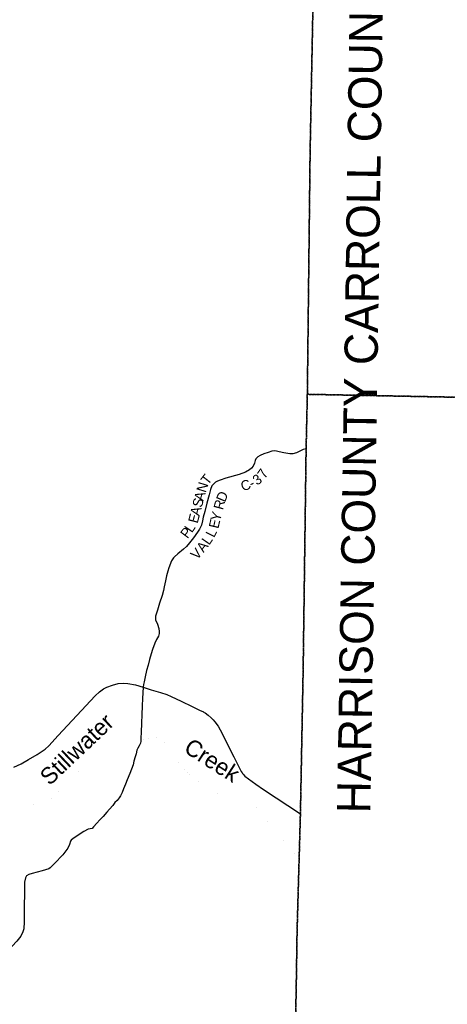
# Model space of a CAD drawing. Header units: feet. Extents: x 2045852 to 2423567, y 671180 to 1091522.
# Tile 40 of 101: x 2302296 to 2315134, y 870349 to 899903. Entities that reach past the tile are written whole.
import ezdxf
from ezdxf.enums import TextEntityAlignment as Align

# ---------------------------------------------------------------- set-up
doc = ezdxf.new("R2010")
doc.units = ezdxf.units.FT
doc.header["$MEASUREMENT"] = 0
doc.linetypes.add('OhDOT_USTN3', pattern=[0.22, 0.165, -0.055])
doc.linetypes.add('stream', pattern=[1.4, 0.7, -0.1, 0.1, -0.1, 0.1, -0.1, 0.1, -0.1])
for name, color, linetype in [('GM_X_Adjacent_County', 7, 'OhDOT_USTN3'), ('GM_X_Adjacent_County_Text', 7, 'Continuous'), ('GM_X_County', 7, 'OhDOT_USTN3'), ('GM_X_County_Road', 3, 'Continuous'), ('GM_X_County_Road_Text', 3, 'Continuous'), ('GM_X_Major_River', 5, 'stream'), ('GM_X_Major_River_Text', 5, 'Continuous'), ('GM_X_US_Route', 1, 'Continuous')]:
    doc.layers.add(name, color=color, linetype=linetype)
doc.styles.add('Style-font30', font='font30.shx')
doc.styles.add('Style-font31', font='font31.shx')

msp = doc.modelspace()

# ---------------------------------------------------------------- linework, layer by layer
at = {"layer": 'GM_X_Adjacent_County', "flags": 128}
for points in [[(2385843, 996816), (2388550, 996844), (2391219, 996863), (2392860, 996882), (2394466, 996900), (2396696, 996892), (2401959, 996992), (2407257, 997092), (2407266, 996483), (2407361, 992263), (2407401, 988013), (2407402, 987887), (2407487, 979977), (2407525, 977326), (2407527, 974239), (2407526, 971632), (2407533, 966710), (2411661, 966705), (2422039, 966681), (2423437, 966676), (2423425, 965023), (2423410, 959204), (2423372, 953921), (2423350, 950879), (2423361, 950412), (2423290, 944487), (2423298, 942147), (2423264, 941751), (2423238, 939074), (2423204, 935566), (2423197, 934885), (2418777, 934904), (2413466, 934928), (2407268, 934953), (2407239, 933727), (2407169, 929622), (2407167, 929496), (2407062, 922841), (2407043, 917335), (2407016, 914447), (2406946, 910804), (2406916, 909127), (2406871, 905808), (2406868, 905207), (2406867, 904943), (2406863, 904241), (2406860, 903353), (2406859, 903107), (2406856, 902755), (2404755, 902792), (2403398, 902817), (2403059, 902823), (2402505, 902832), (2402460, 899320), (2402437, 897480), (2402415, 895252), (2402350, 890489), (2402320, 888460), (2402312, 887930), (2402310, 887695), (2402299, 886946), (2401014, 886966), (2397365, 886992), (2396965, 886996), (2396570, 887000), (2393068, 887038), (2392161, 887049), (2389162, 887081), (2387703, 887097), (2387317, 887101), (2386142, 887113), (2384023, 887194), (2382006, 887255), (2379467, 887325), (2375438, 887380), (2374666, 887390), (2374652, 887391), (2370930, 887452), (2370624, 887457), (2369283, 887479), (2366996, 887527), (2365466, 887563), (2362089, 887642), (2361544, 887655), (2360188, 887687), (2358194, 887744), (2358189, 888324), (2356925, 888351), (2354893, 888400), (2352442, 888459), (2351283, 888487), (2347444, 888538), (2342120, 888644), (2340249, 888682), (2339367, 888700), (2336969, 888751), (2335746, 888777), (2333670, 888820), (2333368, 888826), (2333315, 888827), (2331547, 888836), (2330717, 888841), (2329386, 888849), (2326906, 888890), (2326871, 888238), (2326331, 888233), (2322870, 888380), (2321405, 888443), (2320173, 888469), (2316068, 888558), (2313419, 888610), (2310932, 888659), (2311015, 895934), (2311128, 901731), (2311136, 904416), (2311142, 906658), (2311162, 908662), (2311183, 910510), (2311204, 912098), (2311214, 912955), (2311236, 914088), (2311256, 915178), (2311306, 917826), (2311333, 919259), (2311541, 929080), (2311634, 933543), (2311710, 936593), (2308259, 936694), (2302575, 936812), (2299326, 936856), (2295916, 936962), (2295972, 939486), (2296028, 941568), (2296064, 942890), (2296177, 947051), (2296281, 950996), (2296367, 956057), (2296408, 958466), (2296423, 960870), (2296448, 963511), (2296479, 965356), (2296526, 968104), (2296988, 968097), (2300069, 968049), (2301830, 968022), (2302233, 968036), (2302648, 968030), (2303003, 968024), (2303354, 968019), (2303811, 968017), (2304256, 968014), (2309088, 967943), (2311196, 967914), (2314260, 967896), (2315491, 967887), (2317750, 967874), (2317774, 968635), (2317887, 972409), (2317909, 973125), (2318061, 978159), (2318166, 981646), (2318188, 982547), (2318255, 985163), (2318357, 989169), (2318389, 990457), (2318418, 991580), (2318495, 994521), (2323302, 994364), (2326566, 994258), (2326840, 994249), (2329124, 994175), (2329152, 995411), (2329181, 996697), (2332100, 996700), (2333434, 996701), (2335510, 996692), (2338743, 996679), (2341957, 996662), (2344147, 996651), (2346532, 996634), (2348765, 996638), (2350868, 996644), (2351874, 996645), (2352940, 996651), (2353203, 996652), (2353260, 996652), (2353463, 996653), (2353507, 996653), (2353745, 996654), (2353877, 996655), (2354302, 996656), (2354604, 996657), (2354892, 996658), (2355204, 996659), (2355421, 996660), (2355627, 996660), (2355851, 996661), (2356359, 996658), (2356892, 996664), (2357095, 996665), (2357289, 996666), (2358035, 996668), (2360103, 996675), (2360621, 996679), (2362232, 996675), (2363481, 996699), (2364946, 996700), (2370207, 996703), (2373948, 996705), (2378335, 996737), (2378822, 996742), (2380900, 996764), (2383717, 996793)], [(2310498, 865288), (2310502, 865439), (2310607, 871396), (2310623, 872508), (2310623, 872515), (2310724, 876069), (2310806, 880375), (2310895, 887022), (2310932, 888659), (2313419, 888610), (2316068, 888558), (2320173, 888469), (2321405, 888443), (2322870, 888380), (2326331, 888233), (2326871, 888238), (2326906, 888890), (2329386, 888849), (2330717, 888841), (2331547, 888836), (2333315, 888827), (2333368, 888826), (2333670, 888820), (2335746, 888777), (2336969, 888751), (2339367, 888700), (2340249, 888682), (2342120, 888644), (2347444, 888538), (2351283, 888487), (2352442, 888459), (2354893, 888400), (2356925, 888351), (2358189, 888324), (2358194, 887744), (2360188, 887687), (2361544, 887655), (2362089, 887642), (2365466, 887563), (2366996, 887527), (2369283, 887479), (2370624, 887457), (2370930, 887452), (2374652, 887391), (2374666, 887390), (2375438, 887380), (2379467, 887325), (2382006, 887255), (2384023, 887194), (2386142, 887113), (2387317, 887101), (2387703, 887097), (2389162, 887081), (2392161, 887049), (2393068, 887038), (2396570, 887000), (2396965, 886996), (2397365, 886992), (2401014, 886966), (2402299, 886946), (2406313, 886903), (2410618, 886798), (2413251, 886732), (2416785, 886738), (2417100, 886739), (2421843, 886747), (2423542, 886750), (2423542, 886510), (2423519, 882691), (2423567, 882364), (2423514, 882170), (2423489, 880464), (2423458, 878428), (2423361, 871634), (2423348, 870773), (2422131, 870747), (2422097, 868684), (2422072, 865013), (2422063, 863549), (2422060, 863128), (2422044, 862333), (2422002, 860029), (2421850, 852389), (2421849, 852309), (2421713, 845229), (2421690, 844094), (2421685, 843884), (2421573, 839536), (2421552, 838717), (2421399, 832828), (2421282, 828305), (2421140, 822862), (2421137, 822716), (2421030, 817778), (2421004, 816240), (2420996, 815644), (2420987, 815211), (2420979, 814735), (2420917, 811040), (2420914, 810830), (2420908, 810486), (2420861, 807649), (2420846, 806767), (2420846, 806761), (2420706, 802100), (2420678, 801171), (2420649, 799953), (2420627, 798987), (2420590, 797508), (2420428, 790627), (2419591, 790653), (2417739, 790711), (2413401, 790833), (2410813, 790895), (2409069, 790937), (2404548, 791106), (2403841, 791122), (2393914, 791350), (2393907, 791350), (2393150, 791372), (2389949, 791467), (2389614, 791477), (2387747, 791532), (2385006, 791616), (2383108, 791675), (2382466, 791698), (2377803, 791864), (2377735, 791866), (2373277, 792022), (2372280, 792057), (2366869, 792251), (2364770, 792316), (2361393, 792420), (2360813, 792438), (2356332, 792624), (2356335, 793768), (2354133, 793728), (2352742, 793704), (2350653, 793669), (2348328, 793631), (2347420, 793640), (2345598, 793658), (2344679, 793667), (2341706, 793694), (2338245, 793712), (2335944, 793725), (2329535, 793800), (2324581, 793897), (2324572, 792923), (2320703, 792942), (2319605, 792982), (2317765, 792991), (2313830, 793043), (2310364, 793079), (2305819, 793124), (2303152, 793123), (2301755, 793131), (2299175, 793146), (2298035, 793128), (2293374, 793190), (2292779, 793198), (2292800, 794225), (2292913, 802612), (2292920, 803204), (2292931, 803917), (2292944, 804219), (2293017, 808570), (2293020, 810701), (2293026, 814182), (2293029, 814434), (2293031, 814619), (2293041, 815366), (2293053, 815903), (2293112, 818342), (2293117, 818552), (2293188, 821552), (2293118, 821627), (2293212, 825327), (2293233, 828059), (2293308, 832193), (2293369, 835523), (2293369, 835544), (2293396, 836726), (2293505, 841370), (2296152, 841341), (2298203, 841318), (2298984, 841309), (2299409, 841304), (2303948, 841296), (2307349, 841233), (2310027, 841184), (2310080, 844541), (2310114, 846712), (2310138, 848241), (2310214, 851520), (2310223, 851932), (2310248, 853220), (2310306, 856424), (2310398, 861026)]]:
    msp.add_lwpolyline(points, close=True, dxfattribs=at)
at = {"layer": 'GM_X_County', "flags": 128}
msp.add_lwpolyline([(2243670, 966925), (2245496, 967220), (2251259, 968089), (2252800, 968322), (2253355, 968407), (2253837, 968476), (2254521, 968572), (2255025, 968928), (2255796, 970471), (2256626, 972503), (2256998, 973008), (2257525, 973068), (2258050, 972955), (2258559, 972903), (2259079, 972653), (2259584, 972510), (2260105, 972490), (2261703, 971959), (2262214, 971872), (2262721, 971844), (2262781, 971821), (2263021, 971730), (2263225, 971652), (2263732, 971249), (2264085, 970742), (2264011, 970226), (2263502, 969934), (2262984, 969822), (2262477, 969650), (2261456, 968823), (2260946, 968539), (2260640, 968285), (2264331, 968240), (2265711, 968240), (2270238, 968238), (2272659, 968235), (2280722, 968218), (2285626, 968187), (2286951, 968168), (2287501, 968160), (2288216, 968150), (2292919, 968108), (2296526, 968104), (2296479, 965356), (2296448, 963511), (2296423, 960870), (2296408, 958466), (2296367, 956057), (2296281, 950996), (2296177, 947051), (2296064, 942890), (2296028, 941568), (2295972, 939486), (2295916, 936962), (2299326, 936856), (2302575, 936812), (2308259, 936694), (2311710, 936593), (2311634, 933543), (2311541, 929080), (2311333, 919259), (2311306, 917826), (2311256, 915178), (2311236, 914088), (2311214, 912955), (2311204, 912098), (2311183, 910510), (2311162, 908662), (2311142, 906658), (2311136, 904416), (2311128, 901731), (2311015, 895934), (2310932, 888659), (2310895, 887022), (2310806, 880375), (2310724, 876069), (2310623, 872515), (2310623, 872508), (2310607, 871396), (2310502, 865439), (2310498, 865288), (2310398, 861026), (2310306, 856424), (2310248, 853220), (2310223, 851932), (2310214, 851520), (2310138, 848241), (2310114, 846712), (2310080, 844541), (2310027, 841184), (2307349, 841233), (2303948, 841296), (2299409, 841304), (2298984, 841309), (2298203, 841318), (2296152, 841341), (2293505, 841370), (2293396, 836726), (2293369, 835544), (2293369, 835523), (2293308, 832193), (2293233, 828059), (2293212, 825327), (2293118, 821627), (2293188, 821552), (2293117, 818552), (2293112, 818342), (2293053, 815903), (2293041, 815366), (2293031, 814619), (2293029, 814434), (2293026, 814182), (2293020, 810701), (2293017, 808570), (2288312, 808685), (2287694, 808712), (2286396, 808723), (2285052, 808754), (2284511, 808769), (2281941, 808765), (2278607, 808857), (2275865, 808932), (2274807, 808927), (2272383, 808997), (2271583, 809017), (2268756, 809074), (2267589, 809085), (2266460, 809129), (2265363, 809148), (2262276, 809213), (2258356, 809339), (2255913, 809419), (2251689, 809473), (2251380, 809474), (2247789, 809509), (2244622, 809597), (2241725, 809678), (2240904, 809686), (2239933, 809721), (2237881, 809768), (2235157, 809813), (2235108, 809832), (2235024, 809841), (2234824, 809845), (2234064, 809837), (2233946, 809839), (2233091, 809852), (2227551, 809935), (2226694, 809947), (2224069, 810043), (2222591, 810077), (2216385, 810247), (2216269, 810252), (2215989, 810263), (2213519, 810293), (2213627, 817102), (2213655, 818136), (2213726, 820713), (2213805, 823202), (2213815, 823503), (2213879, 825865), (2213899, 826592), (2213910, 827017), (2213920, 827376), (2213958, 828780), (2214067, 832866), (2214085, 833647), (2214161, 837071), (2214172, 837601), (2214173, 837651), (2214280, 842456), (2214325, 844752), (2214394, 848299), (2214406, 850297), (2214439, 851037), (2214443, 851558), (2214446, 852454), (2214462, 853287), (2214476, 853629), (2214493, 853816), (2214491, 853997), (2214499, 854314), (2214510, 854746), (2214525, 855349), (2214553, 855578), (2214547, 856204), (2214657, 859704), (2214652, 860056), (2214703, 861291), (2214685, 861780), (2214689, 861870), (2214692, 861891), (2214706, 862018), (2214722, 862314), (2214713, 862358), (2214760, 863784), (2213059, 863767), (2212338, 863778), (2207729, 863916), (2205877, 863971), (2201653, 864097), (2200260, 864139), (2197000, 864235), (2196205, 864256), (2196155, 864257), (2196092, 864258), (2195885, 864274), (2195196, 864286), (2194935, 864288), (2191445, 864378), (2189480, 864425), (2188982, 864436), (2188457, 864449), (2187922, 864462), (2187925, 864628), (2187948, 865755), (2187948, 866033), (2188007, 867963), (2188110, 871364), (2188124, 871834), (2188182, 873967), (2188318, 879030), (2188403, 882186), (2188476, 886476), (2188490, 887264), (2188495, 887582), (2188532, 889441), (2188560, 890861), (2188613, 891479), (2190605, 891425), (2191120, 891411), (2193461, 891346), (2197423, 891265), (2199208, 891260), (2199586, 891258), (2199593, 891663), (2199711, 897821), (2199775, 901222), (2199836, 904425), (2199869, 906089), (2199891, 907113), (2199947, 909708), (2200006, 912318), (2200087, 915212), (2200143, 917325), (2200155, 917813), (2200338, 924556), (2200392, 926843), (2200484, 930897), (2200489, 931164), (2200543, 933850), (2200339, 933858), (2200406, 936209), (2200436, 937271), (2200493, 940261), (2200529, 942562), (2200560, 945010), (2200580, 945814), (2200683, 949897), (2200730, 951733), (2200755, 952721), (2200835, 955808), (2200883, 957242), (2200924, 958023), (2200215, 958030), (2199395, 958038), (2199385, 959902), (2202793, 960436), (2203294, 960508), (2204689, 960708), (2205329, 960811), (2211388, 961785), (2213677, 962155), (2216348, 962587), (2220392, 963239), (2223431, 963729), (2224410, 963887), (2224423, 963889), (2230233, 964788), (2231146, 964928), (2231408, 964969), (2232372, 965117), (2232817, 965186), (2235507, 965607), (2235785, 965650), (2240387, 966394)], close=True, dxfattribs=at)
at = {"layer": 'GM_X_County_Road', "flags": 128}
for points in [[(2310895, 887022), (2310804, 887007), (2310708, 886956), (2310604, 886899), (2310500, 886872), (2310406, 886876), (2310229, 886906), (2310087, 886929), (2310005, 886957), (2309933, 886962), (2309865, 886950), (2309755, 886915), (2309627, 886872), (2309515, 886819), (2309443, 886778), (2309389, 886727), (2309366, 886667), (2309348, 886590), (2309303, 886500), (2309259, 886437), (2309200, 886387), (2309080, 886322), (2308884, 886256), (2308488, 886138), (2308310, 886083), (2308234, 886056), (2308173, 886024), (2308125, 885969), (2308067, 885910), (2308024, 885798), (2307983, 885645), (2307917, 885392), (2307855, 885144), (2307806, 884967), (2307783, 884859), (2307750, 884726), (2307694, 884615), (2307631, 884523), (2307516, 884355), (2307395, 884202), (2307300, 884093), (2307212, 884008), (2307041, 883868), (2306947, 883785), (2306910, 883751), (2306850, 883658), (2306774, 883449), (2306744, 883348), (2306699, 883215), (2306671, 883065), (2306636, 882884), (2306611, 882765), (2306570, 882624), (2306491, 882389), (2306429, 882182), (2306378, 882001), (2306377, 881955), (2306377, 881893), (2306430, 881761), (2306473, 881633), (2306488, 881544), (2306486, 881484), (2306465, 881398), (2306408, 881297), (2306356, 881186), (2306282, 880999), (2306241, 880872), (2306192, 880694), (2306149, 880533), (2306106, 880372), (2306062, 880179), (2306033, 880030), (2306017, 879946), (2306008, 879866)], [(2306008, 879866), (2305995, 879695), (2305987, 879524), (2305976, 879310), (2305964, 879039), (2305952, 878796), (2305940, 878505), (2305938, 878349), (2305932, 878250), (2305921, 878188), (2305885, 878107), (2305844, 878037), (2305812, 877981), (2305789, 877870), (2305764, 877782), (2305723, 877651), (2305702, 877540), (2305605, 877281), (2305521, 877090), (2305470, 876957), (2305413, 876818), (2305369, 876711), (2305322, 876605), (2305287, 876550), (2305219, 876470), (2305153, 876407), (2305090, 876316), (2304997, 876207), (2304917, 876118), (2304800, 875991), (2304703, 875888), (2304613, 875791), (2304508, 875676), (2304476, 875624), (2304352, 875609), (2304217, 875541), (2303898, 875326), (2303844, 875280), (2303826, 875248), (2303795, 875147), (2303744, 875036), (2303716, 874994), (2303593, 874837), (2303345, 874572), (2303209, 874445), (2303172, 874414), (2302968, 874351), (2302670, 874274), (2302572, 874249), (2302504, 874205), (2302467, 874142), (2302438, 874018), (2302437, 873631), (2302435, 873342), (2302428, 872989), (2302427, 872740), (2302424, 872691), (2302421, 872653), (2302421, 872652)], [(2302421, 872652), (2302418, 872615), (2302393, 872527), (2302334, 872398), (2302207, 872247), (2302066, 872093), (2301984, 872004), (2301913, 871920), (2301799, 871837), (2301676, 871778), (2301594, 871745), (2301434, 871714), (2301124, 871673), (2300967, 871656), (2300727, 871628), (2300571, 871609), (2300427, 871596), (2300317, 871605), (2300150, 871668), (2299991, 871786), (2299945, 871823)]]:
    msp.add_lwpolyline(points, dxfattribs=at)
at = {"layer": 'GM_X_Major_River', "ltscale": 0.333, "const_width": 0.18, "flags": 128}
for points in [[(2306243, 878335), (2306258, 878337), (2306288, 878356), (2306310, 878364), (2306324, 878364), (2306340, 878368), (2306366, 878369), (2306378, 878367), (2306388, 878363), (2306400, 878359), (2306415, 878353), (2306425, 878349), (2306439, 878341), (2306455, 878332), (2306469, 878324), (2306485, 878316), (2306499, 878310), (2306513, 878300), (2306528, 878292), (2306560, 878281), (2306576, 878275), (2306594, 878265), (2306604, 878259), (2306614, 878253), (2306649, 878214)], [(2301411, 876437), (2301467, 876437), (2301521, 876434), (2301573, 876433), (2301621, 876433), (2301666, 876430), (2301708, 876424), (2301752, 876415), (2301792, 876405), (2301846, 876400), (2301889, 876394), (2301925, 876393), (2301961, 876387), (2301999, 876382), (2302037, 876376), (2302079, 876373), (2302123, 876369), (2302173, 876368), (2302230, 876362), (2302292, 876359), (2302378, 876358), (2302438, 876359), (2302502, 876360), (2302560, 876358), (2302612, 876355), (2302657, 876356), (2302691, 876356), (2302725, 876358), (2302757, 876361), (2302875, 876370), (2302923, 876377), (2302955, 876385), (2302985, 876398), (2303018, 876410), (2303054, 876423), (2303090, 876437), (2303122, 876452), (2303156, 876468), (2303186, 876484), (2303214, 876505), (2303237, 876525), (2303265, 876548), (2303283, 876562), (2303301, 876580), (2303319, 876594), (2303334, 876605), (2303344, 876617), (2303358, 876629), (2303374, 876645), (2303394, 876665), (2303417, 876688), (2303443, 876714), (2303475, 876751), (2303516, 876779), (2303546, 876806), (2303574, 876832), (2303601, 876858), (2303629, 876891), (2303661, 876925), (2303692, 876964), (2303724, 877002), (2303757, 877037), (2303791, 877073), (2303826, 877110), (2303872, 877153), (2303906, 877191), (2303945, 877230), (2303985, 877268), (2304024, 877305), (2304064, 877339), (2304101, 877376), (2304137, 877407), (2304167, 877437), (2304194, 877459), (2304214, 877480), (2304234, 877508), (2304264, 877532), (2304289, 877563), (2304317, 877595), (2304408, 877689), (2304437, 877717), (2304465, 877743), (2304489, 877768), (2304512, 877792), (2304536, 877819), (2304566, 877851), (2304587, 877877), (2304611, 877898), (2304633, 877912), (2304653, 877926), (2304673, 877945), (2304691, 877961), (2304710, 877979), (2304726, 877993), (2304742, 878006), (2304754, 878012), (2304766, 878024), (2304782, 878034), (2304796, 878046), (2304813, 878059), (2304829, 878069)], [(2304829, 878069), (2304839, 878075), (2304849, 878081), (2304859, 878091), (2304867, 878101), (2304881, 878112), (2304903, 878124), (2304919, 878134), (2304941, 878144), (2304964, 878153), (2304990, 878161), (2305024, 878166), (2305060, 878168), (2305098, 878170), (2305137, 878173), (2305175, 878175), (2305213, 878178), (2305257, 878178), (2305319, 878179), (2305369, 878180), (2305423, 878182), (2305481, 878187), (2305537, 878196), (2305591, 878203), (2305635, 878211), (2305661, 878218), (2305679, 878224), (2305763, 878247), (2305795, 878253), (2305831, 878260), (2305863, 878266), (2305891, 878275), (2305913, 878283), (2305936, 878289), (2305962, 878295), (2305988, 878304), (2306014, 878310), (2306044, 878317), (2306076, 878323), (2306126, 878326), (2306160, 878328), (2306190, 878330), (2306210, 878333), (2306220, 878333), (2306232, 878333), (2306243, 878335)], [(2306649, 878214), (2306835, 877959), (2306863, 877924), (2306892, 877884), (2306920, 877844), (2306945, 877810), (2306965, 877783), (2306984, 877759), (2307002, 877729), (2307019, 877705), (2307035, 877685), (2307047, 877665), (2307059, 877645), (2307074, 877617), (2307094, 877590), (2307119, 877562), (2307145, 877522), (2307174, 877480), (2307209, 877441), (2307243, 877395), (2307282, 877361), (2307306, 877336), (2307328, 877314), (2307347, 877294), (2307365, 877276), (2307381, 877260), (2307398, 877244), (2307412, 877231), (2307426, 877221), (2307440, 877213), (2307450, 877201), (2307536, 877122), (2307574, 877090), (2307613, 877055), (2307657, 877025), (2307704, 876998), (2307754, 876968), (2307799, 876941), (2307837, 876909), (2307873, 876881), (2307900, 876852), (2307930, 876834), (2307950, 876820), (2307969, 876808), (2307987, 876797), (2308007, 876779), (2308029, 876761), (2308054, 876745), (2308074, 876732), (2308090, 876722), (2308102, 876716), (2308118, 876708), (2308151, 876698), (2308183, 876693), (2308221, 876687), (2308255, 876684), (2308285, 876676), (2308315, 876668), (2308345, 876661), (2308376, 876651), (2308410, 876640), (2308442, 876628), (2308480, 876614), (2308523, 876603), (2308577, 876593), (2308617, 876582), (2308657, 876572), (2308697, 876563), (2308734, 876557), (2308764, 876550), (2308792, 876546), (2308818, 876542), (2308846, 876537), (2308880, 876529), (2308914, 876520), (2308957, 876508), (2308985, 876500), (2309005, 876497), (2309025, 876495), (2309045, 876493), (2309071, 876489), (2309138, 876472), (2309156, 876466), (2309174, 876457), (2309190, 876447), (2309218, 876437), (2309236, 876429), (2309248, 876423), (2309261, 876414), (2309273, 876404), (2309283, 876398), (2309299, 876382), (2309307, 876372), (2309319, 876358), (2309338, 876334), (2309366, 876303), (2309387, 876277)], [(2309387, 876277), (2309405, 876255), (2309421, 876231), (2309440, 876205), (2309458, 876175), (2309481, 876144), (2309505, 876112), (2309534, 876074), (2309568, 876034), (2309605, 875991), (2309644, 875931), (2309701, 875880), (2309744, 875826), (2309784, 875780), (2309819, 875739), (2309853, 875701), (2309884, 875665), (2309913, 875632), (2309943, 875596), (2309974, 875560), (2310002, 875531), (2310029, 875501), (2310063, 875465), (2310088, 875437), (2310114, 875400), (2310149, 875358), (2310183, 875316), (2310220, 875273), (2310257, 875231), (2310293, 875191), (2310326, 875160), (2310354, 875132), (2310381, 875106), (2310405, 875074), (2310468, 874987), (2310493, 874949), (2310520, 874909), (2310694, 874756)]]:
    msp.add_lwpolyline(points, dxfattribs=at)
at = {"layer": 'GM_X_US_Route', "flags": 128}
for points in [[(2302121, 877470), (2302337, 877567), (2302556, 877693), (2302820, 877851), (2303066, 878004), (2303169, 878111), (2303450, 878414), (2304013, 879017), (2304563, 879609), (2304692, 879726), (2304816, 879817), (2304910, 879865), (2305081, 879933), (2305248, 879975), (2305401, 879990), (2305541, 879981), (2305776, 879939), (2306008, 879866), (2306243, 879793), (2306525, 879711), (2306712, 879653), (2306846, 879592), (2307149, 879447), (2307472, 879290), (2307695, 879183), (2307811, 879123), (2307812, 879122)], [(2307812, 879122), (2307863, 879096), (2307958, 879030), (2308046, 878952), (2308105, 878887), (2308159, 878829), (2308252, 878699), (2308371, 878477), (2308509, 878208), (2308724, 877776), (2308923, 877382), (2308950, 877336), (2308973, 877297), (2308989, 877275), (2308989, 877275)], [(2308989, 877275), (2309002, 877257), (2309059, 877201), (2309381, 876952), (2309619, 876795)], [(2309619, 876795), (2309619, 876795), (2310724, 876069)]]:
    msp.add_lwpolyline(points, dxfattribs=at)

# ---------------------------------------------------------------- texts
at = {"layer": 'GM_X_Adjacent_County_Text', "style": 'Style-font30'}
for s, rotation, p in [('CARROLL COUNTY', 89.1612, (2313042, 889529)), ('HARRISON COUNTY', 89.0722, (2312822, 876076))]:
    msp.add_text(s, height=1000, rotation=rotation, dxfattribs=at).set_placement(p)
at = {"layer": 'GM_X_County_Road_Text', "style": 'Style-font30'}
for s, rotation, p in [('7', 55.3728, (2309655, 886103)), ('T', 51.8957, (2307945, 885915)), ('C', 18.6188, (2308992, 885744)), ('3', 34.7868, (2309420, 885915)), ('N', 72.5673, (2307879, 885689)), ('-', 24.1038, (2309255, 885834)), ('S', 75.1824, (2307760, 885241)), ('A', 75.1085, (2307812, 885437)), ('R', 75.2121, (2308399, 885172)), ('D', 67.6581, (2308458, 885401)), ('A', 75.3983, (2307694, 884986)), ('E', 75.2922, (2307637, 884768)), ('E', 77.0663, (2308260, 884611)), ('Y', 75.5264, (2308309, 884828)), ('P', 53.0598, (2307333, 884308)), ('L', 55.6992, (2307464, 884482)), ('L', 55.392, (2307982, 884113)), ('L', 63.3021, (2308132, 884337)), ('V', 47.6643, (2307618, 883673)), ('A', 53.0786, (2307816, 883892))]:
    msp.add_text(s, height=300, rotation=rotation, dxfattribs=at).set_placement(p)
at = {"layer": 'GM_X_Major_River_Text', "style": 'Style-font31'}
for s, rotation, p in [('Stillwater', 43.4068, (2304181, 877824)), ('Creek', 327.4157, (2307942, 877464))]:
    msp.add_text(s, height=500, rotation=rotation, dxfattribs=at).set_placement(p, align=Align.CENTER)

doc.saveas('drawing.dxf')
